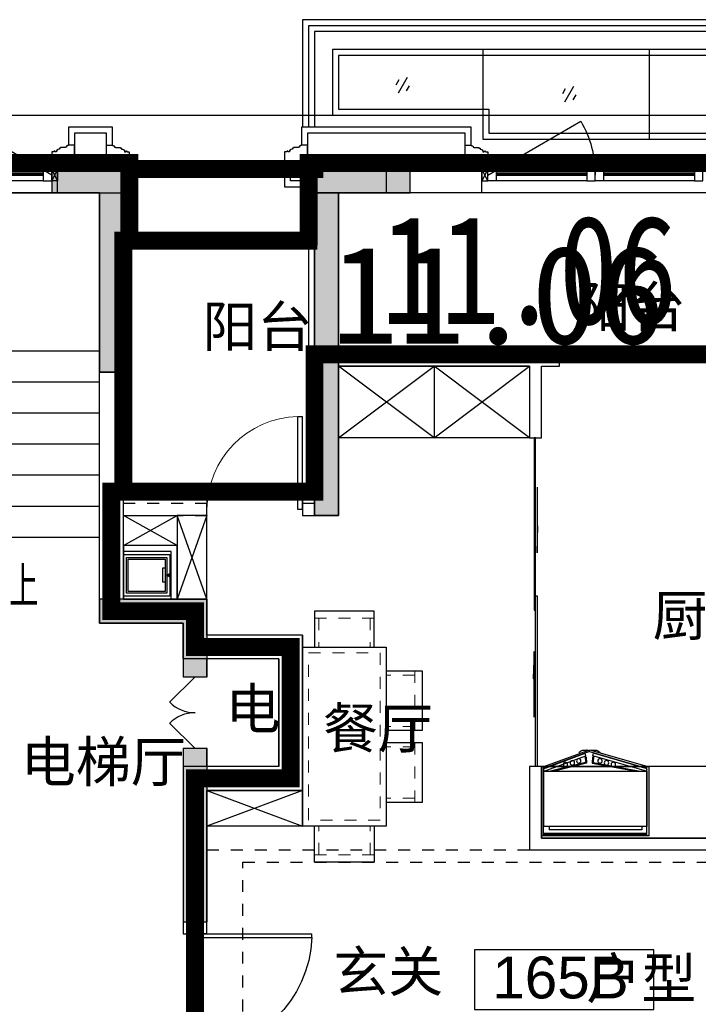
# Model space of a CAD drawing. Header units: millimetres. Extents: x 296296 to 297283, y 219875 to 220035.
# Tile 16 of 256: x 296567.25 to 296572.93, y 220014.2 to 220022.44. Entities that reach past the tile are written whole.
import ezdxf

# ---------------------------------------------------------------- set-up
doc = ezdxf.new("R2010")
doc.units = ezdxf.units.MM
for name, pattern in [('-DASH', [0.35, 0.25, -0.1]), ('185洋房-中间套-1F南入（报建版）-旧规$0$DASH', [0.35, 0.25, -0.1]), ('185洋房-中间套-1F南入（报建版）-旧规$0$洋房户型$0$_DASH', [0.6, 0.4, -0.2]), ('185洋房-中间套-1F南入（报建版）-旧规$0$洋房户型$0$DASH', [0.35, 0.25, -0.1]), ('DASH', [0.35, 0.25, -0.1])]:
    doc.linetypes.add(name, pattern=pattern)
doc.layers.add('$面积结果', color=7, linetype='Continuous')
doc.layers.add('面积-住宅半面积', color=1, linetype='Continuous')
for name, color, linetype, lineweight in [('面积-基底-基底-1', 11, 'Continuous', 0), ('面积-计容-住宅-0.5', 1, 'Continuous', 0), ('面积-计容-住宅-1', 1, 'Continuous', 0)]:
    doc.layers.add(name, color=color, linetype=linetype, lineweight=lineweight)
doc.styles.add('dw', font='simhei.ttf')
doc.styles.get("Standard").update_dxf_attribs({"font": 'arial.ttf'})
doc.styles.add('洋房核心筒（1F南入）$0$_TCH_DIM', font='SIMPLEX', dxfattribs={"bigfont": 'GBCBIG'})

# ---------------------------------------------------------------- blocks, each defined once
blk = doc.blocks.new('*U950')
at = {"color": 253}
for points in [[(7670, 815), (7670, 900), (7600, 900), (7600, 820), (7605, 820), (7605, 800), (7640, 800), (7640, 810), (7650, 810), (7650, 800), (7660, 800)], [(8580, 815), (8580, 900), (8650, 900), (8650, 820), (8645, 820), (8645, 800), (8610, 800), (8610, 810), (8600, 810), (8600, 800), (8590, 800)]]:
    blk.add_lwpolyline(points, close=True, dxfattribs=at)
for points in [[(7670, 900), (8580, 900)], [(7670, 855), (8580, 855)], [(7670, 845), (8580, 845)], [(7670, 835), (8580, 835)], [(7660, 800), (8590, 800)], [(7670, 815), (8580, 815)]]:
    blk.add_lwpolyline(points, dxfattribs=at)
blk = doc.blocks.new('洋房核心筒（1F南入）$0$seyesryhertyheryetrye')
at = {"color": 253}
blk.add_lwpolyline([(22072.7, 23949.6), (22022.7, 23949.6), (22022.7, 23849.6), (22072.7, 23849.6)], close=True, dxfattribs=at)
for points in [[(22022.7, 23849.6), (22072.7, 23949.6)], [(22022.7, 23949.6), (22072.7, 23849.6)]]:
    blk.add_lwpolyline(points, dxfattribs=at)
blk = doc.blocks.new('洋房核心筒（1F南入）$0$洋房核心筒（1F南入）$0$$DorLib2D$00000116')
at = {"color": 253}
for p, q in [((-0.5, 0), (-0.146, 0.354)), ((0.5, 0), (0.146, 0.354))]:
    blk.add_line(p, q, dxfattribs=at)
for centre, start, end in [((-0.5, 0), 0, 45), ((0.5, 0), 135, 180)]:
    blk.add_arc(centre, 0.5, start, end, dxfattribs=at)
blk = doc.blocks.new('洋房核心筒（1F南入）')
at = {"color": 253}
for p, q in [((18800, 13400), (18250, 13400)), ((18250, 13200), (18250, 13400)), ((18800, 9800), (18800, 13400)), ((18600, 13200), (17270, 13200)), ((18600, 13200), (18250, 13200)), ((18600, 9600), (18600, 13200)), ((18600, 11880), (18600, 13200)), ((17360, 11880), (18600, 11880)), ((18600, 10320), (18600, 11880)), ((17360, 11620), (18600, 11620)), ((17360, 11360), (18600, 11360)), ((17360, 11100), (18600, 11100)), ((17360, 10840), (18600, 10840)), ((17360, 10580), (18600, 10580)), ((17360, 10320), (18600, 10320)), ((19500, 9800), (18800, 9800)), ((19500, 9800), (19500, 9500)), ((19300, 9600), (18600, 9600)), ((19300, 9600), (19300, 9400)), ((20300, 9500), (19500, 9500)), ((20300, 9500), (20300, 8200)), ((19300, 9400), (19300, 9150)), ((20100, 9300), (19500, 9300)), ((19500, 9150), (19500, 9300)), ((20100, 9300), (20100, 8400)), ((19300, 9150), (19500, 9150)), ((19500, 8550), (19300, 8550)), ((19300, 8550), (19300, 8300)), ((19500, 8400), (19500, 8550)), ((20100, 8400), (19500, 8400)), ((19300, 8300), (19300, 7000)), ((20300, 8200), (19500, 8200)), ((19500, 7000), (19500, 8200)), ((19300, 7000), (19500, 7000))]:
    blk.add_line(p, q, dxfattribs=at)
at = {"color": 253, "linetype": 'DASH'}
blk.add_line((19500, 7000), (19300, 7000), dxfattribs=at)
at = {"color": 253}
for points, format in [([(18200, 13350), (17290.7, 13875, 0.131652), (17150, 13350, 0.246442)], "xyb"), ([(17950, 10190, 0, 0, 0), (17950, 12550, 0, 0, 0), (16230, 12550, 0, 80, 0), (16530, 12550, 0, 0, 0)], "xyseb")]:
    blk.add_lwpolyline(points, format=format, dxfattribs=at)
blk.add_lwpolyline([(13950, 13200), (18250, 13200)], dxfattribs=at)
at = {"color": 253, "rotation": 180}
blk.add_blockref('*U950', (25800, 14200), dxfattribs=at)
at = {"color": 253, "xscale": -1}
blk.add_blockref('洋房核心筒（1F南入）$0$seyesryhertyheryetrye', (40272.7, -10549.6), dxfattribs=at)
at = {"color": 253, "xscale": -600, "yscale": -600, "zscale": 200, "rotation": 269.9999999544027}
blk.add_blockref('洋房核心筒（1F南入）$0$洋房核心筒（1F南入）$0$$DorLib2D$00000116', (19400, 8850), dxfattribs=at)
at = {"color": 253, "style": '洋房核心筒（1F南入）$0$_TCH_DIM'}
blk.add_text('上', height=337.6, dxfattribs=at).set_placement((17845.7, 9735))
blk = doc.blocks.new('qAEWTW4ygrewyhreyteutu')
blk.add_hatch(color=253).paths.add_polyline_path([(968574.9, 192758.4), (968574.9, 191258.4), (968774.9, 191258.4), (968774.9, 192958.4), (968174.9, 192958.4), (968174.9, 192758.4)], flags=0)
blk.add_hatch(color=253).paths.add_polyline_path([(970374.9, 192958.4), (970374.8, 190058.4), (970574.8, 190058.4), (970574.9, 192758.4), (971174.9, 192758.4), (971174.9, 192958.4)])
h = blk.add_hatch(color=253)
h.paths.add_polyline_path([(969474.9, 188108.4), (969274.9, 188108.4), (969274.9, 186658.4), (969474.9, 186658.4)])
h.paths.add_polyline_path([(969274.9, 188708.4), (969474.9, 188708.4), (969474.9, 189358.4), (968574.9, 189358.4), (968574.9, 189158.4), (969274.9, 189158.4)])
at = {"color": 253}
for points in [[(968574.9, 192758.4), (968574.9, 191258.4), (968774.9, 191258.4), (968774.9, 192958.4), (968174.9, 192958.4), (968174.9, 192758.4), (968574.9, 192758.4)], [(970374.9, 192958.4), (970374.8, 190058.4), (970574.8, 190058.4), (970574.9, 192758.4), (971174.9, 192758.4), (971174.9, 192958.4), (970374.9, 192958.4)], [(969474.9, 188708.4), (969474.9, 189358.4), (968574.9, 189358.4), (968574.9, 189158.4), (969274.9, 189158.4), (969274.9, 188708.4)], [(969474.9, 188108.4), (969274.9, 188108.4), (969274.9, 186658.4), (969474.9, 186658.4)]]:
    blk.add_lwpolyline(points, close=True, dxfattribs=at)
blk = doc.blocks.new('dzuerujfysiktuykluyikyuj')
h = blk.add_hatch()
h.set_pattern_fill('钢筋混凝土', color=253, scale=100)
h.set_pattern_definition([(45, (0, 0), (-176.776695, 176.776695), []), (50, (0, 0), (717.26018, -62.75213), [75, -825]), (355, (0, 0), (-138.75133, 752.19213), [60, -660]), (100.4514, (59.8, -5.2), (578.5094, 689.43954), [63.7402, -701.1421]), (46.1842, (0, 200), (1067.24105, -165.519), [112.5, -1237.5]), (96.6356, (88.9, 186.2), (934.6627, 974.1179), [95.6103, -1051.713]), (351.1842, (0, 200), (934.6619, 974.1186), [90, -990]), (21, (100, 150), (596.90705, -402.6189), [75, -825]), (326, (100, 150), (243.31533, 725.15005), [60, -660]), (71.4514, (149.74, 116.45), (840.22263, 322.5305), [63.7402, -701.1421]), (37.5, (0, 0), (12.159855, 332.893854), [0, -652, 0, -670, 0, -662.5]), (7.5, (0, 0), (263.06954, 394.41171), [0, -382, 0, -637, 0, -252.5]), (327.5, (-223, 0), (533.822436, -22.55487), [0, -250, 0, -780, 0, -1035]), (317.5, (-323, 0), (583.18617, 100.10498), [0, -325, 0, -518, 0, -735])])
h.paths.add_polyline_path([(1106524.9, 389058.4), (1106524.9, 387258.4), (1106274.9, 387258.4), (1106274.9, 389058.4)])
h.paths.add_polyline_path([(1120674.9, 389058.4), (1120674.9, 387258.4), (1120424.9, 387258.4), (1120424.9, 389058.4)])
h.paths.add_polyline_path([(1088474.9, 389058.4), (1088474.9, 387258.4), (1088224.9, 387258.4), (1088224.9, 389058.4)])
h.paths.add_polyline_path([(1138724.9, 389058.4), (1138724.9, 387258.4), (1138474.9, 387258.4), (1138474.9, 389058.4)])
h.paths.add_polyline_path([(1113574.9, 387858.4), (1113574.9, 384858.4), (1113374.9, 384858.4), (1113374.9, 387858.4)])
h.paths.add_polyline_path([(1143674.9, 392958.4), (1143674.9, 391158.4), (1143474.9, 391158.4), (1143474.9, 392758.4), (1143174.9, 392758.4), (1143174.9, 392958.4)])
h.paths.add_polyline_path([(1083474.9, 392758.4), (1083474.9, 391158.4), (1083274.9, 391158.4), (1083274.9, 392958.4), (1083774.9, 392958.4), (1083774.9, 392758.4)])
h.paths.add_polyline_path([(1127074.9, 392758.4), (1127074.9, 391258.4), (1126874.9, 391258.4), (1126874.9, 392958.4), (1127424.9, 392958.4), (1127424.9, 392758.4)])
h.paths.add_polyline_path([(1100074.9, 392958.4), (1100074.9, 391258.4), (1099874.9, 391258.4), (1099874.9, 392758.4), (1099524.9, 392758.4), (1099524.9, 392958.4)])
h.paths.add_polyline_path([(1132274.9, 392958.4), (1132274.9, 391258.4), (1132074.9, 391258.4), (1132074.9, 392758.4), (1131724.9, 392758.4), (1131724.9, 392958.4)])
h.paths.add_polyline_path([(1094874.9, 392758.4), (1094874.9, 391258.4), (1094674.9, 391258.4), (1094674.9, 392958.4), (1095224.9, 392958.4), (1095224.9, 392758.4)])
h.paths.add_polyline_path([(1113974.9, 380258.4), (1113974.9, 380058.4), (1113374.9, 380058.4), (1113374.9, 381858.4), (1113574.9, 381858.4), (1113574.9, 380258.4)])
h.paths.add_polyline_path([(1145774.9, 392358.4), (1145774.9, 390658.4), (1145574.9, 390658.4), (1145574.9, 392158.4), (1145124.9, 392158.4), (1145124.9, 392358.4)])
h.paths.add_polyline_path([(1081374.9, 392158.4), (1081374.9, 390658.4), (1081174.9, 390658.4), (1081174.9, 392358.4), (1081824.9, 392358.4), (1081824.9, 392158.4)])
h.paths.add_polyline_path([(1141974.9, 380058.4), (1141974.9, 379458.4), (1141174.9, 379458.4), (1141174.9, 379658.4), (1141774.9, 379658.4), (1141774.9, 380258.4), (1142724.9, 380258.4), (1142724.9, 380058.4)])
h.paths.add_polyline_path([(1109774.9, 380058.4), (1109774.9, 379458.4), (1108974.9, 379458.4), (1108974.9, 379658.4), (1109574.9, 379658.4), (1109574.9, 380258.4), (1110524.9, 380258.4), (1110524.9, 380058.4)])
h.paths.add_polyline_path([(1117974.9, 379658.4), (1117974.9, 379458.4), (1117174.9, 379458.4), (1117174.9, 380058.4), (1116424.9, 380058.4), (1116424.9, 380258.4), (1117374.9, 380258.4), (1117374.9, 379658.4)])
h.paths.add_polyline_path([(1085774.9, 379658.4), (1085774.9, 379458.4), (1084974.9, 379458.4), (1084974.9, 380058.4), (1084224.9, 380058.4), (1084224.9, 380258.4), (1085174.9, 380258.4), (1085174.9, 379658.4)])
h.paths.add_polyline_path([(1115674.9, 392758.4), (1115674.9, 391158.4), (1115474.9, 391158.4), (1115474.9, 392158.4), (1115174.9, 392158.4), (1115174.9, 392358.4), (1115474.9, 392358.4), (1115474.9, 392958.4), (1115974.9, 392958.4), (1115974.9, 392758.4)])
h.paths.add_polyline_path([(1111474.9, 392158.4), (1111474.9, 391158.4), (1111274.9, 391158.4), (1111274.9, 392758.4), (1110974.9, 392758.4), (1110974.9, 392958.4), (1111474.9, 392958.4), (1111474.9, 392358.4), (1111774.9, 392358.4), (1111774.9, 392158.4)])
h.paths.add_polyline_path([(1130799.9, 387258.4), (1130799.9, 386658.4), (1128349.9, 386658.4), (1128349.9, 387258.4), (1128549.9, 387258.4), (1128549.9, 386858.4), (1130599.9, 386858.4), (1130599.9, 387258.4)])
h.paths.add_polyline_path([(1098599.9, 387258.4), (1098599.9, 386658.4), (1096149.9, 386658.4), (1096149.9, 387258.4), (1096349.9, 387258.4), (1096349.9, 386858.4), (1098399.9, 386858.4), (1098399.9, 387258.4)])
h.paths.add_polyline_path([(1128549.9, 389158.4), (1128549.9, 388743.4), (1128349.9, 388743.4), (1128349.9, 389358.4), (1130799.9, 389358.4), (1130799.9, 388743.4), (1130599.9, 388743.4), (1130599.9, 389158.4)])
h.paths.add_polyline_path([(1098599.9, 389358.4), (1098599.9, 388743.4), (1098399.9, 388743.4), (1098399.9, 389158.4), (1096349.9, 389158.4), (1096349.9, 388743.4), (1096149.9, 388743.4), (1096149.9, 389358.4)])
h.paths.add_polyline_path([(1125274.8, 392958.4), (1125274.8, 390058.4), (1125074.8, 390058.4), (1125074.8, 392758.4), (1124674.9, 392758.4), (1124674.9, 392958.4)])
h.paths.add_polyline_path([(1101874.9, 392758.4), (1101874.9, 390058.4), (1101674.9, 390058.4), (1101674.9, 392958.4), (1102274.9, 392958.4), (1102274.9, 392758.4)])
h.paths.add_polyline_path([(1093074.9, 392958.4), (1093074.9, 390058.4), (1092874.9, 390058.4), (1092874.9, 392758.4), (1092474.9, 392758.4), (1092474.9, 392958.4)])
h.paths.add_polyline_path([(1134074.9, 392758.4), (1134074.9, 390058.4), (1133874.9, 390058.4), (1133874.9, 392958.4), (1134474.9, 392958.4), (1134474.9, 392758.4)])
h.paths.add_polyline_path([(1145774.9, 383408.4), (1145774.9, 380058.4), (1145174.9, 380058.4), (1145174.9, 380258.4), (1145574.9, 380258.4), (1145574.9, 383408.4)])
h.paths.add_polyline_path([(1081774.9, 380258.4), (1081774.9, 380058.4), (1081174.9, 380058.4), (1081174.9, 383408.4), (1081374.9, 383408.4), (1081374.9, 380258.4)])
h.paths.add_polyline_path([(1100774.9, 386658.4), (1100774.9, 388108.4), (1100574.9, 388108.4), (1100574.9, 386658.4)])
h.paths.add_polyline_path([(1100774.9, 388708.4), (1100774.9, 389358.4), (1099874.9, 389358.4), (1099874.9, 389158.4), (1100574.9, 389158.4), (1100574.9, 388708.4)])
h.paths.add_polyline_path([(1126374.9, 386658.4), (1126374.9, 388108.4), (1126174.9, 388108.4), (1126174.9, 386658.4)])
h.paths.add_polyline_path([(1126374.9, 388708.4), (1126374.9, 389158.4), (1127074.9, 389158.4), (1127074.9, 389358.4), (1126174.9, 389358.4), (1126174.9, 388708.4)])
h.paths.add_polyline_path([(1094174.9, 389158.4), (1094174.9, 386658.4), (1093974.9, 386658.4), (1093974.9, 389358.4), (1094874.9, 389358.4), (1094874.9, 389158.4)])
h.paths.add_polyline_path([(1132974.9, 389358.4), (1132974.9, 386658.4), (1132774.9, 386658.4), (1132774.9, 389158.4), (1132074.9, 389158.4), (1132074.9, 389358.4)])
h.paths.add_polyline_path([(1088474.9, 392958.4), (1088474.9, 392158.4), (1088074.9, 392158.4), (1088074.9, 392958.4)])
h.paths.add_polyline_path([(1106674.9, 392958.4), (1106674.9, 392158.4), (1106274.9, 392158.4), (1106274.9, 392958.4)])
h.paths.add_polyline_path([(1094174.9, 379658.4), (1094174.9, 379258.4), (1093474.9, 379258.4), (1093474.9, 379658.4)])
h.paths.add_polyline_path([(1101274.9, 379658.4), (1101274.9, 379258.4), (1100574.9, 379258.4), (1100574.9, 379658.4)])
h.paths.add_polyline_path([(1126374.9, 379658.4), (1126374.9, 379258.4), (1125674.9, 379258.4), (1125674.9, 379658.4)])
h.paths.add_polyline_path([(1133474.9, 379658.4), (1133474.9, 379258.4), (1132774.9, 379258.4), (1132774.9, 379658.4)])
h.paths.add_polyline_path([(1138874.9, 392958.4), (1138874.9, 392158.4), (1138474.9, 392158.4), (1138474.9, 392958.4)])
h.paths.add_polyline_path([(1120674.9, 392958.4), (1120674.9, 392158.4), (1120274.9, 392158.4), (1120274.9, 392958.4)])
at = {"color": 253}
for points in [[(1100074.9, 392958.4), (1100074.9, 391258.4), (1099874.9, 391258.4), (1099874.9, 392758.4), (1099524.9, 392758.4), (1099524.9, 392958.4), (1100074.9, 392958.4)], [(1101874.9, 392758.4), (1101874.9, 390058.4), (1101674.9, 390058.4), (1101674.9, 392958.4), (1102274.9, 392958.4), (1102274.9, 392758.4), (1101874.9, 392758.4)], [(1100774.9, 388708.4), (1100774.9, 389358.4), (1099874.9, 389358.4), (1099874.9, 389158.4), (1100574.9, 389158.4), (1100574.9, 388708.4), (1100774.9, 388708.4)], [(1100774.9, 386658.4), (1100774.9, 388108.4), (1100574.9, 388108.4), (1100574.9, 386658.4), (1100774.9, 386658.4)]]:
    blk.add_lwpolyline(points, close=True, dxfattribs=at)
blk = doc.blocks.new('eqrujhe5tjyrk6ryakyrkjyrautu')
at = {"color": 253}
blk.add_lwpolyline([(830413.4, 428423.8), (828913.4, 428423.8), (828913.4, 427923.8), (830413.4, 427923.8)], close=True, dxfattribs=at)
for s, height, p in [('阳台', 337.59, (829761, 433636.1)), ('阳台', 337.59, (826637, 433472.5)), ('厨房', 337.59, (830404.6, 431053.7)), ('电', 337.6, (826830, 430273.5)), ('餐厅', 337.59, (827645.2, 430110.5)), ('电梯厅', 337.59, (825116, 429830)), ('玄关', 337.59, (827731, 428074)), ('165B', 350, (829062.6, 428017.5)), ('户型', 337.59, (829850.1, 428017.5))]:
    blk.add_text(s, height=height, dxfattribs=at).set_placement(p)
blk = doc.blocks.new('*U990')
at = {"color": 253}
blk.add_lwpolyline([(0, 160), (0, -40), (50, -40), (50, -37), (57, -37), (57, -34), (60, -34, 0.414214), (67, -27), (67, -24), (74, -24), (74, -21), (115, -21), (115, -16), (125, -16), (125, -6), (130, -6, 0.403991), (150, 15), (160, 15), (160, 12.5, 1), (170, 12.5), (170, 15), (190, 15), (190, 160)], format="xyb", dxfattribs=at)
blk = doc.blocks.new('*U991')
at = {"color": 253}
for points in [[(7970, 815), (7970, 900), (7900, 900), (7900, 820), (7905, 820), (7905, 800), (7940, 800), (7940, 810), (7950, 810), (7950, 800), (7960, 800)], [(8730, 815), (8730, 900), (8800, 900), (8800, 820), (8795, 820), (8795, 800), (8760, 800), (8760, 810), (8750, 810), (8750, 800), (8740, 800)]]:
    blk.add_lwpolyline(points, close=True, dxfattribs=at)
for points in [[(7970, 900), (8730, 900)], [(7970, 855), (8730, 855)], [(7970, 845), (8730, 845)], [(7970, 835), (8730, 835)], [(7960, 800), (8740, 800)], [(7970, 815), (8730, 815)]]:
    blk.add_lwpolyline(points, dxfattribs=at)
blk = doc.blocks.new('185洋房外包（1F南入）-中间（西）-（报建版）$0$seyesryhertyheryetrye')
at = {"color": 253}
blk.add_lwpolyline([(22072.7, 23949.6), (22022.7, 23949.6), (22022.7, 23849.6), (22072.7, 23849.6)], close=True, dxfattribs=at)
for points in [[(22022.7, 23849.6), (22072.7, 23949.6)], [(22022.7, 23949.6), (22072.7, 23849.6)]]:
    blk.add_lwpolyline(points, dxfattribs=at)
blk = doc.blocks.new('185洋房外包（1F南入）-中间（西）-（报建版）')
at = {"color": 253, "linetype": 'Continuous'}
for p, q in [((20400, 13400), (20200, 13400)), ((20200, 13300), (20200, 13400)), ((21800, 13400), (20400, 13400)), ((21800, 13200), (21800, 13400)), ((20400, 13300), (20200, 13300)), ((20400, 13200), (20400, 13300)), ((21800, 13200), (20400, 13200))]:
    blk.add_line(p, q, dxfattribs=at)
at = {"color": 253}
for points in [[(16100, 13850), (32200, 13850)], [(18710, 13600), (18710, 13750), (18340, 13750), (18340, 13600)], [(18660, 13400), (18660, 13700), (18390, 13700), (18390, 13400)], [(21710, 13600), (21710, 13750), (20290, 13750), (20290, 13600)], [(21660, 13400), (21660, 13700), (20340, 13700), (20340, 13400)], [(18200, 13500), (16100, 13500)], [(24550, 13500), (21850, 13500)], [(24600, 13200), (21800, 13200)]]:
    blk.add_lwpolyline(points, dxfattribs=at)
blk.add_lwpolyline([(21850, 13350), (22629.4, 13800, -0.131652), (22750, 13350)], format="xyb", dxfattribs=at)
at = {"color": 253, "rotation": 180}
for name, p in [('*U990', (18390, 13560)), ('*U990', (20340, 13560)), ('185洋房外包（1F南入）-中间（西）-（报建版）$0$seyesryhertyheryetrye', (43872.7, 37249.6)), ('*U991', (30650, 14200)), ('*U991', (31550, 14200))]:
    blk.add_blockref(name, p, dxfattribs=at)
at = {"color": 253, "xscale": -1, "rotation": 180}
for p in [(18660, 13560), (21660, 13560)]:
    blk.add_blockref('*U990', p, dxfattribs=at)
blk = doc.blocks.new('dsrhuaetrdyheatytreytre1')
at = {"color": 253}
for points in [[(984074.9, 435308.4), (984074.9, 436208.4), (994074.9, 436208.4), (994074.9, 435308.4)], [(984124.9, 435308.4), (984124.9, 436158.4), (994024.9, 436158.4), (994024.9, 435308.4)], [(984174.9, 435308.4), (984174.9, 436108.4), (993974.9, 436108.4), (993974.9, 435308.4)], [(985689.9, 435958.4), (985689.9, 435408.4)], [(987054.9, 435958.4), (987054.9, 435408.4)], [(988419.9, 435958.4), (988419.9, 435408.4)], [(989784.9, 435958.4), (989784.9, 435408.4)], [(991174.9, 435958.4), (991174.9, 435208.4)], [(992564.9, 435958.4), (992564.9, 435408.4)], [(989834.9, 435458.4), (984374.9, 435458.4), (984374.9, 435908.4), (993774.9, 435908.4), (993774.9, 435458.4), (992514.9, 435458.4), (992514.9, 435258.4), (989834.9, 435258.4), (989834.9, 435458.4)], [(984972.4, 435723.4), (985047.4, 435593.5)], [(985040.7, 435705.1), (985065.7, 435661.8)], [(986337.4, 435723.4), (986412.4, 435593.5)], [(986405.7, 435705.1), (986430.7, 435661.8)], [(987702.4, 435723.4), (987777.4, 435593.5)], [(987770.7, 435705.1), (987795.7, 435661.8)], [(989067.4, 435723.4), (989142.4, 435593.5)], [(989135.7, 435705.1), (989160.7, 435661.8)], [(993199.9, 435723.4), (993274.9, 435593.5)], [(993268.2, 435705.1), (993293.2, 435661.8)], [(984954.1, 435655.1), (984979.1, 435611.8)], [(986319.1, 435655.1), (986344.1, 435611.8)], [(987684.1, 435655.1), (987709.1, 435611.8)], [(989049.1, 435655.1), (989074.1, 435611.8)], [(990407.5, 435648.4), (990482.5, 435518.5)], [(990475.8, 435630.1), (990500.8, 435586.8)], [(991807.5, 435648.4), (991882.5, 435518.5)], [(991875.8, 435630.1), (991900.8, 435586.8)], [(993181.6, 435655.1), (993206.6, 435611.8)], [(990389.2, 435580.1), (990414.2, 435536.8)], [(991789.2, 435580.1), (991814.2, 435536.8)]]:
    blk.add_lwpolyline(points, dxfattribs=at)
blk.add_lwpolyline([(989784.9, 435408.4), (984324.9, 435408.4), (984324.9, 435958.4), (993824.9, 435958.4), (993824.9, 435408.4), (992564.9, 435408.4), (992564.9, 435208.4), (989784.9, 435208.4)], close=True, dxfattribs=at)
blk = doc.blocks.new('185洋房-中间套-1F南入（报建版）-旧规$0$jj-yd')
at = {"color": 253}
blk.add_lwpolyline([(175, 0), (175, 390), (-175, 390), (-175, 0)], close=True, dxfattribs=at)
at = {"color": 253, "ltscale": 0.1}
for points in [[(150, 25), (150, 365), (-150, 365), (-150, 25)], [(150, 25), (150, 365), (-150, 365), (-150, 25)], [(135, 40), (135, 350), (-135, 350), (-135, 40)], [(135, 40), (135, 350), (-135, 350), (-135, 40)]]:
    blk.add_lwpolyline(points, close=True, dxfattribs=at)
blk.add_lwpolyline([(57.5, 40.3), (57.5, 60.3), (-62.5, 60.3), (-62.5, 40.3)], dxfattribs=at)
at = {"color": 253, "ltscale": 0.1, "extrusion": (-5.67911e-34, -3.47745e-50, -1)}
blk.add_lwpolyline([(0, 40, 0, 50, 0), (0, -10, 0, 0, 0)], format="xyseb", dxfattribs=at)
blk = doc.blocks.new('*U1328')
at = {"color": 253, "linetype": '185洋房-中间套-1F南入（报建版）-旧规$0$洋房户型$0$DASH', "lineweight": 13, "ltscale": 0.2}
for p, q in [((200, 240), (699.9, 240)), ((234.9, 240), (234.9, 0)), ((665, 240), (665, 0)), ((800, 240), (1299.9, 240)), ((834.9, 240), (834.9, 0)), ((1265, 240), (1265, 0)), ((-240, -600), (-240, -100.1)), ((-240, -135), (0, -135)), ((1740, -135), (1500, -135)), ((1740, -600), (1740, -100.1)), ((-240, -565.1), (0, -565.1)), ((1740, -565.1), (1500, -565.1))]:
    blk.add_line(p, q, dxfattribs=at)
at = {"color": 253, "ltscale": 300}
for points in [[(700, 0), (700, 300), (200, 300), (200, 0)], [(1300, 0), (1300, 300), (800, 300), (800, 0)], [(0, -100), (-300, -100), (-300, -600), (0, -600)], [(1500, -100), (1800, -100), (1800, -600), (1500, -600)]]:
    blk.add_lwpolyline(points, dxfattribs=at)
blk.add_lwpolyline([(0, -700), (1500, -700), (1500, 0), (0, 0)], close=True, dxfattribs=at)
at = {"color": 253, "linetype": '185洋房-中间套-1F南入（报建版）-旧规$0$洋房户型$0$DASH', "lineweight": 13, "ltscale": 0.3}
blk.add_lwpolyline([(50, -650), (1450, -650), (1450, -50), (50, -50)], close=True, dxfattribs=at)
blk = doc.blocks.new('*U1330')
at = {"color": 253}
for p, q in [((800, 150), (-800, 150)), ((-800, 150), (-800, -450)), ((-800, -450), (0, 150)), ((0, -450), (-800, 150)), ((0, 150), (0, -450)), ((0, 150), (0, -450)), ((0, -450), (800, 150)), ((800, -450), (0, 150)), ((800, -450), (800, 150)), ((-800, -450), (800, -450))]:
    blk.add_line(p, q, dxfattribs=at)
blk = doc.blocks.new('185洋房-中间套-1F南入（报建版）-旧规$0$185洋房-边套（报建版）$0$洋房户型$0$$0$900-660双开门冰箱A')
at = {"color": 253, "linetype": 'ByBlock'}
blk.add_wipeout([(-1647770.3, 357301.7), (-1647752.5, 357301.7), (-1647752.5, 357881.7), (-1648652.5, 357881.7), (-1648652.5, 357301.7), (-1648634.5, 357301.7), (-1648255.6, 357163.9), (-1648248.7, 357163.9)], dxfattribs=at)
at = {"color": 253}
for p, q in [((-1647752.5, 357881.7), (-1648652.5, 357881.7)), ((-1648652.5, 357881.7), (-1648652.5, 357301.7)), ((-1648634.7, 357881.7), (-1648634.7, 357301.7)), ((-1647770.3, 357881.7), (-1647770.3, 357301.7)), ((-1647752.5, 357881.7), (-1647752.5, 357301.7)), ((-1647752.5, 357881.7), (-1647752.5, 357301.7)), ((-1647752.5, 357881.7), (-1647752.5, 357301.7)), ((-1647770.3, 357872.8), (-1648634.7, 357872.8)), ((-1647770.3, 357863.9), (-1648634.7, 357863.9)), ((-1647769.9, 357804.6), (-1648634.3, 357804.6)), ((-1648634.3, 357804.6), (-1648634.3, 357341.2)), ((-1648634.3, 357797.9), (-1648634.3, 357365.6)), ((-1647814.3, 357831.5), (-1648589.9, 357831.5)), ((-1648589.9, 357804.6), (-1648589.9, 357831.5)), ((-1647814.3, 357804.6), (-1647814.3, 357831.5)), ((-1647769.9, 357341.2), (-1647769.9, 357804.6)), ((-1648652.5, 357301.7), (-1647752.5, 357301.7)), ((-1648630, 357339.6), (-1648634.7, 357321.8)), ((-1648634.7, 357321.8), (-1648286.4, 357191.5)), ((-1648634.6, 357301.7), (-1648255.6, 357163.9)), ((-1648630.5, 357316.9), (-1648634.5, 357301.7)), ((-1648634.3, 357341.2), (-1647769.9, 357341.2)), ((-1648252.1, 357176.7), (-1648630.5, 357316.9)), ((-1648630, 357339.6), (-1648280.6, 357212.9)), ((-1648284, 357268.2), (-1648578.6, 357341.2)), ((-1648275.5, 357275.1), (-1648543.8, 357340.3)), ((-1648252.1, 357176.7), (-1647773.8, 357316.9)), ((-1647769.6, 357301.7), (-1648248.7, 357163.9)), ((-1648228.7, 357275.1), (-1647860.5, 357340.3)), ((-1647774.2, 357339.6), (-1648223.6, 357212.9)), ((-1648220.3, 357268.2), (-1647825.6, 357341.2)), ((-1647769.5, 357321.8), (-1648217.8, 357191.5)), ((-1647774.2, 357339.6), (-1647769.5, 357321.8)), ((-1647773.8, 357316.9), (-1647769.7, 357301.7)), ((-1648286.6, 357217.4), (-1648284, 357268.2)), ((-1648278.3, 357221.5), (-1648275.5, 357275.1)), ((-1648225.9, 357221.5), (-1648228.7, 357275.1)), ((-1648217.6, 357217.4), (-1648220.3, 357268.2)), ((-1648280.6, 357212.9), (-1648286.4, 357191.5)), ((-1648267.3, 357163.9), (-1648275.3, 357166)), ((-1648252.1, 357176.7), (-1648255.6, 357163.9)), ((-1648252.1, 357176.7), (-1648248.7, 357163.9)), ((-1648237, 357163.9), (-1648228.9, 357166)), ((-1648223.6, 357212.9), (-1648217.8, 357191.5))]:
    blk.add_line(p, q, dxfattribs=at)
for centre in [(-1648452.8, 357285), (-1648051.4, 357285), (-1648395.1, 357271), (-1648341, 357254.8), (-1648163.2, 357254.8), (-1648109.1, 357271)]:
    blk.add_circle(centre, 18.7, dxfattribs=at)
for centre, start, end in [((-1648292.8, 357233.5), 225.46438, 284.53562), ((-1648211.5, 357233.5), 255.46438, 314.53562)]:
    blk.add_arc(centre, 69.7, start, end, dxfattribs=at)
blk = doc.blocks.new('*U1334')
at = {"color": 253}
for p, q in [((400, 150), (-400, 150)), ((-400, 150), (-400, -150)), ((-400, 150), (400, -150)), ((400, 150), (-400, -150)), ((400, -150), (400, 150)), ((-400, -150), (400, -150))]:
    blk.add_line(p, q, dxfattribs=at)
blk = doc.blocks.new('185洋房-中间套-1F南入（报建版）-旧规$0$洋房户型$0$$DorLib2D$00000225')
at = {"color": 253}
for p, q in [((0.475, -0.0014), (0.475, 0.7521)), ((0.475, 0.7521), (0.5, 0.7521)), ((0.5, -0.0014), (0.5, 0.7521)), ((-0.5, 0), (-0.5, 0.252)), ((-0.475, 0.252), (-0.5, 0.252)), ((-0.475, 0), (-0.475, 0.252)), ((-0.475, 0), (-0.5, 0)), ((0.475, -0.0014), (0.5, -0.0014))]:
    blk.add_line(p, q, dxfattribs=at)
for centre, radius, start, end in [((0.5046, -0.0019), 0.7546, 92.24927, 179.72377), ((-0.5008, 0.0026), 0.2508, 359.78987, 84.09744)]:
    blk.add_arc(centre, radius, start, end, dxfattribs=at)
blk = doc.blocks.new('185洋房-中间套-1F南入（报建版）-旧规$0$洋房户型$0$$DorLib2D$00000001')
at = {"color": 253}
for p, q in [((0.45, 0.975), (0.5, 0.975)), ((0.45, 0), (0.45, 0.975)), ((0.5, 0), (0.5, 0.975)), ((0.5, 0), (0.45, 0))]:
    blk.add_line(p, q, dxfattribs=at)
at = {"color": 253, "lineweight": 13}
blk.add_arc((0.475, 0), 0.975, 91.4693, 180, dxfattribs=at)
blk = doc.blocks.new('185洋房-中间套-1F南入（报建版）-旧规$0$185洋房-边套（报建版）$0$洋房户型$0$$DORLIB2D$00000131')
at = {"color": 253, "lineweight": -2}
for p, q in [((0.15, 0.125), (0.2319, 0.1973)), ((0.2319, 0.1973), (0.2319, 0.125)), ((-0.5, 0.125), (-0.5, 0)), ((0.0192, 0.125), (-0.5, 0.125)), ((0.0192, 0), (0.0192, 0.125)), ((0.35, 0.125), (0.15, 0.125)), ((-0.5, 0), (0.0192, 0)), ((-0.024, 0), (0.5, 0)), ((-0.024, -0.125), (-0.024, 0)), ((0.5, 0), (0.5, -0.125)), ((-0.35, -0.125), (-0.15, -0.125)), ((-0.2319, -0.1973), (-0.2319, -0.125)), ((-0.15, -0.125), (-0.2319, -0.1973)), ((0.5, -0.125), (-0.024, -0.125))]:
    blk.add_line(p, q, dxfattribs=at)
blk = doc.blocks.new('185洋房-中间套-1F南入（报建版）-旧规')
at = {"color": 253, "linetype": 'Continuous'}
for p, q in [((18600, 10500), (18600, 13200)), ((18600, 13200), (18800, 13200)), ((18800, 10600), (18800, 13200)), ((20400, 11850), (20400, 13200)), ((20400, 13200), (20600, 13200)), ((20600, 11850), (20600, 13200)), ((20400, 10600), (20400, 11850)), ((22300, 11850), (20600, 11850)), ((22450, 11850), (22300, 11850)), ((22450, 11750), (22450, 11850)), ((22200, 11750), (20600, 11750)), ((20600, 10500), (20600, 11750)), ((22200, 11750), (22200, 11150)), ((22300, 11750), (22450, 11750)), ((22300, 11150), (22300, 11750)), ((22200, 11150), (22300, 11150)), ((18600, 9600), (18600, 10500)), ((18800, 9800), (18800, 10500)), ((19500, 9800), (18800, 9800)), ((19500, 9500), (19500, 9800)), ((19300, 9600), (18600, 9600)), ((19300, 9300), (19300, 9600)), ((20300, 9500), (19500, 9500)), ((20300, 8200), (20300, 9500)), ((20100, 9300), (19300, 9300)), ((20100, 8400), (20100, 9300)), ((19300, 8400), (19300, 7000)), ((20100, 8400), (19300, 8400)), ((22200, 8400), (22200, 7700)), ((19500, 7000), (19500, 8200)), ((20300, 8200), (19500, 8200)), ((25200, 7700), (22200, 7700)), ((19300, 7000), (19500, 7000))]:
    blk.add_line(p, q, dxfattribs=at)
at = {"color": 253, "linetype": '185洋房-中间套-1F南入（报建版）-旧规$0$DASH'}
for p, q in [((19500, 10600), (18800, 10600)), ((19500, 10500), (19500, 10600)), ((20400, 10600), (20300, 10600)), ((20300, 10600), (20300, 10500)), ((18800, 10500), (19500, 10500)), ((20300, 10500), (20600, 10500))]:
    blk.add_line(p, q, dxfattribs=at)
at = {"color": 253}
for points in [[(18850, 13400), (18850, 10650), (19500, 10650), (19500, 10600)], [(20150, 13400), (20150, 13250), (20350, 13250), (20350, 10650), (20300, 10650), (20300, 10600)], [(20350, 12850), (18850, 12850)], [(20350, 12800), (18850, 12800)], [(19250, 10250), (18800, 10500)], [(18800, 10250), (19250, 10500)], [(19500, 9800), (19250, 10500)], [(19500, 10500), (19250, 9800)]]:
    blk.add_lwpolyline(points, dxfattribs=at)
for points in [[(18800, 10500), (19250, 10500), (19250, 10250), (18800, 10250)], [(19250, 9800), (19500, 9800), (19500, 10500), (19250, 10500)], [(18800, 9800), (19250, 9800), (19250, 10250), (18800, 10250)], [(18800, 9800), (19200, 9800), (19200, 10200), (18800, 10200)]]:
    blk.add_lwpolyline(points, close=True, dxfattribs=at)
at = {"color": 253, "linetype": '185洋房-中间套-1F南入（报建版）-旧规$0$洋房户型$0$_DASH', "ltscale": 0.5}
blk.add_lwpolyline([(22200, 7700), (19500, 7700)], dxfattribs=at)
blk.add_lwpolyline([(19800, 7600), (24900, 7600), (24900, 2550), (19800, 2550)], close=True, dxfattribs=at)
at = {"color": 253}
for name, p, xscale, yscale, zscale, rotation in [('185洋房-中间套-1F南入（报建版）-旧规$0$185洋房-边套（报建版）$0$洋房户型$0$$DORLIB2D$00000131', (23350, 11800), 1800, -100, 100, 180.000000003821), ('185洋房-中间套-1F南入（报建版）-旧规$0$洋房户型$0$$DorLib2D$00000001', (19900, 10550), -800, -800, 100, 179.9999999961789), ('185洋房-中间套-1F南入（报建版）-旧规$0$洋房户型$0$$DorLib2D$00000225', (19400, 6350), 1300, -1300, 200, 90)]:
    blk.add_blockref(name, p, dxfattribs=dict(at, xscale=xscale, yscale=yscale, zscale=zscale, rotation=rotation))
at = {"color": 253, "xscale": -1}
for name, p in [('*U1330', (21400, 11600)), ('*U1334', (19900, 8050))]:
    blk.add_blockref(name, p, dxfattribs=at)
at = {"color": 253, "extrusion": (0, 0, -1), "zscale": -1}
for name, p, rotation in [('185洋房-中间套-1F南入（报建版）-旧规$0$jj-yd', (-19190, 10000), 270), ('*U1328', (-21000, 7900), 90.00000000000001), ('185洋房-中间套-1F南入（报建版）-旧规$0$185洋房-边套（报建版）$0$洋房户型$0$$0$900-660双开门冰箱A', (-1670952.5, 365701.7), 180.000001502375)]:
    blk.add_blockref(name, p, dxfattribs=dict(at, rotation=rotation))
at = {"color": 253, "linetype": 'Continuous'}
for p, q in [((22300, 8400), (22200, 8400)), ((22300, 7800), (22300, 8400)), ((25000, 7800), (22300, 7800))]:
    blk.add_line(p, q, dxfattribs=at)
at = {"color": 253}
blk.add_lwpolyline([(22300, 8400), (22300, 7800), (25000, 7800), (25000, 11750), (24400, 11750), (24400, 8400)], close=True, dxfattribs=at)
at = {"color": 253, "xscale": 2750, "yscale": -100, "zscale": 100, "rotation": 90}
blk.add_blockref('185洋房-中间套-1F南入（报建版）-旧规$0$185洋房-边套（报建版）$0$洋房户型$0$$DORLIB2D$00000131', (22250, 9775), dxfattribs=at)

msp = doc.modelspace()

# ---------------------------------------------------------------- block references
at = {"yscale": 0.001, "zscale": 0.001}
for name, p, xscale in [('dsrhuaetrdyheatytreytre1', (297563.689, 219586.235), -0.001), ('洋房核心筒（1F南入）', (296549.3141, 220007.7935), 0.001), ('185洋房外包（1F南入）-中间（西）-（报建版）', (296549.3141, 220007.7935), 0.001), ('qAEWTW4ygrewyhreyteutu', (295599.3393, 219828.235), 0.001), ('dzuerujfysiktuykluyikyuj', (295468.0393, 219628.235), 0.001), ('eqrujhe5tjyrk6ryakyrkjyrautu', (295742.1393, 219586.235), 0.001)]:
    msp.add_blockref(name, p, dxfattribs=dict(at, xscale=xscale))

# ---------------------------------------------------------------- next in the draw order: block references
at = {"xscale": 0.001, "yscale": 0.001, "zscale": 0.001}
msp.add_blockref('185洋房-中间套-1F南入（报建版）-旧规', (296549.3141, 220007.7935), dxfattribs=at)

# ---------------------------------------------------------------- next in the draw order: linework, layer by layer
at = {"layer": '面积-基底-基底-1', "const_width": 0.15}
msp.add_lwpolyline([(296600.3641, 220021.1935), (296600.3641, 220021.2435), (296594.8641, 220021.2435), (296594.8641, 220021.1935), (296593.3141, 220021.1935), (296593.3141, 220021.2435), (296588.4641, 220021.2435), (296588.4641, 220020.4935), (296586.9141, 220020.4935), (296586.9141, 220021.1935), (296583.5141, 220021.1935), (296583.5141, 220020.5935), (296579.5141, 220020.5935), (296579.5141, 220021.1935), (296576.1141, 220021.1935), (296576.1141, 220020.4935), (296574.5641, 220020.4935), (296574.5641, 220021.2435), (296569.7141, 220021.2435), (296569.7141, 220021.1935), (296568.1641, 220021.1935), (296568.1641, 220021.2435), (296562.6641, 220021.2435)], dxfattribs=at)
at = {"layer": '面积-计容-住宅-0.5', "color": 1, "linetype": '-DASH', "const_width": 0.15}
msp.add_lwpolyline([(296569.6642, 220020.6435), (296569.6641, 220020.5935), (296568.1141, 220020.5935), (296568.1141, 220018.4935), (296569.7142, 220018.4935), (296569.7142, 220019.6435), (296574.3141, 220019.6435), (296574.3141, 220019.8935), (296574.5141, 220019.8935), (296574.5141, 220020.4935), (296574.5641, 220020.4935), (296574.5641, 220021.2435), (296569.6641, 220021.2435), (296569.6641, 220020.6435), (296569.6642, 220020.6435)], dxfattribs=at)
at = {"layer": '面积-计容-住宅-1', "const_width": 0.15}
msp.add_lwpolyline([(296562.2641, 220007.9935), (296568.5641, 220007.9935), (296568.5641, 220008.0435), (296568.8141, 220008.0435), (296568.8142, 220010.0434), (296568.7141, 220010.0435), (296568.7141, 220016.0935), (296569.5141, 220016.0935), (296569.5141, 220017.1935), (296568.7141, 220017.1935), (296568.7141, 220017.4935), (296568.0141, 220017.4935), (296568.0142, 220018.4935), (296568.1142, 220018.4935), (296568.1141, 220020.5935), (296568.1641, 220020.5935), (296568.1641, 220021.2435), (296562.6641, 220021.2435)], dxfattribs=at)
msp.add_lwpolyline([(296569.7141, 220018.4935), (296569.7141, 220019.6435), (296574.3141, 220019.6435), (296574.3141, 220019.8935), (296576.1141, 220019.8935), (296576.1141, 220020.4935), (296576.1141, 220020.4935), (296576.1141, 220020.5935), (296579.3141, 220020.5935), (296579.3141, 220020.5935), (296579.5141, 220020.5935), (296579.5141, 220019.9935), (296581.5141, 220019.9935), (296581.5141, 220008.8935), (296577.6141, 220008.8935), (296577.6141, 220010.0435), (296568.7141, 220010.0435), (296568.7141, 220016.0935), (296569.5141, 220016.0935), (296569.5141, 220017.1935), (296568.7141, 220017.1935), (296568.7141, 220017.4935), (296568.0141, 220017.4935), (296568.0141, 220018.4935)], close=True, dxfattribs=at)

# ---------------------------------------------------------------- next in the draw order: texts
at = {"layer": '$面积结果', "color": 1, "style": 'dw'}
msp.add_text('11.06', height=0.82066, dxfattribs=at).set_placement((296569.8554, 220019.7312))
at = {"layer": '面积-住宅半面积', "color": 1, "style": 'dw', "width": 0.8}
msp.add_text('11.06', height=0.91, dxfattribs=at).set_placement((296570.2736, 220019.8958))

doc.saveas('drawing.dxf')
